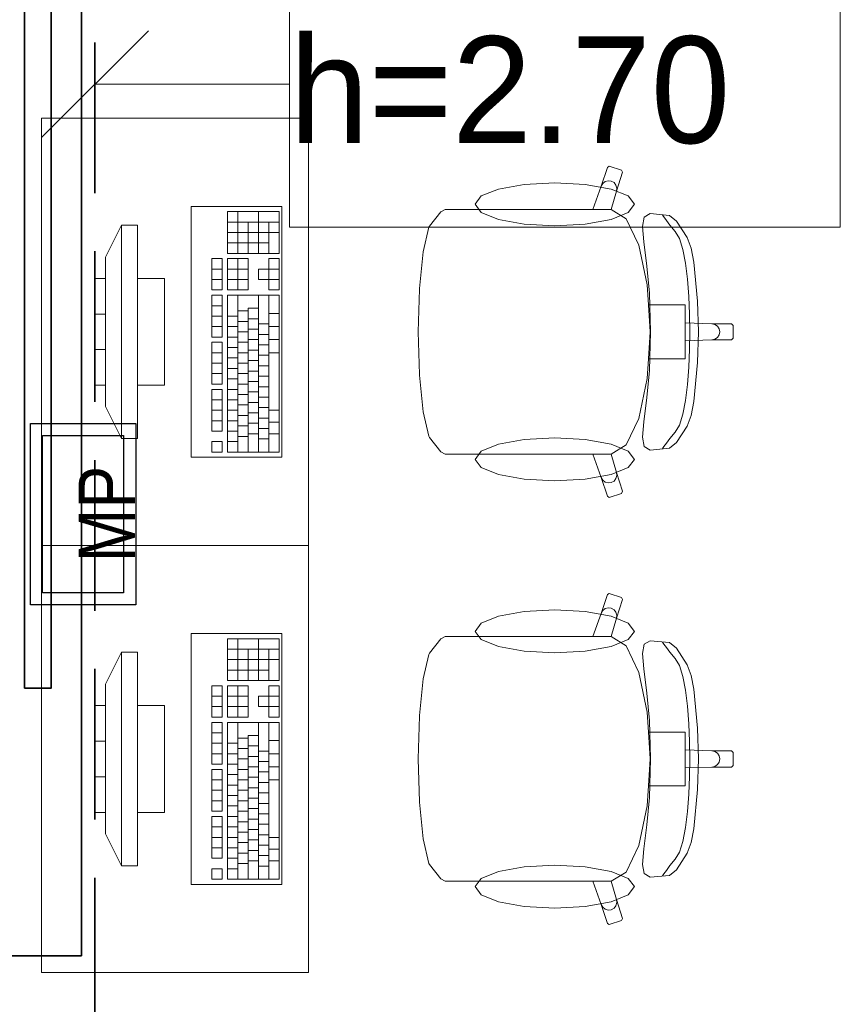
# Model space of a CAD drawing. Header units: millimetres. Extents: x 82175 to 237000, y 24756 to 471700.
# Tile 97 of 256: x 113379 to 114916, y 243901 to 245745. Entities that reach past the tile are written whole.
import ezdxf

# ---------------------------------------------------------------- set-up
doc = ezdxf.new("R2010")
doc.units = ezdxf.units.MM
doc.linetypes.add('Krawędzie ukryte', pattern=[3.912222, 2.822222, -1.09])
doc.layers.add('!! kanał podpoaraperowy z gniazdami', color=6, linetype='Continuous', lineweight=35)
doc.layers.add('\xa0♦elektryczne', color=1, linetype='Continuous', lineweight=30)
for name, color, linetype in [('#EL - Teletechnika', 3, 'Continuous'), ('2D - Rysunki i Obrazki', 8, 'Continuous'), ('Konstrukcja - Belki', 8, 'Continuous'), ('Opisy - Etykiety', 8, 'Continuous'), ('Wnętrze - Umeblowanie', 8, 'Continuous')]:
    doc.layers.add(name, color=color, linetype=linetype)
doc.styles.get("Standard").update_dxf_attribs({"font": 'arial.ttf'})
doc.styles.add('STYL_AUTOMATYCZNY_5', font='txt')

# ---------------------------------------------------------------- blocks, each defined once
blk = doc.blocks.new('MP1')
at = {"layer": '#EL - Teletechnika', "color": 1, "lineweight": 30}
blk.add_lwpolyline([(170, 0), (-170, 0), (-170, 197.2), (170, 197.2)], close=True, dxfattribs=at)
at = {"layer": '#EL - Teletechnika', "color": 7, "lineweight": 30}
blk.add_lwpolyline([(147.2, 22.8), (-147.2, 22.8), (-147.2, 174.4), (147.2, 174.4)], close=True, dxfattribs=at)
at = {"layer": '#EL - Teletechnika', "color": 1, "insert": (0, 54.2), "char_height": 12.023, "attachment_point": 5, "line_spacing_factor": 0.4}
blk.add_mtext('\\fArial Narrow|b0|i0;{\\H8.7679950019x;\\A1;MP}\\A1;\\fTahoma|b1|i0|c238;\\P', dxfattribs=at)

msp = doc.modelspace()

# ---------------------------------------------------------------- linework, layer by layer
at = {"layer": '!! kanał podpoaraperowy z gniazdami'}
msp.add_lwpolyline([(113388.3, 247358.5), (113388.3, 244493.5), (113438.3, 244493.5), (113438.3, 247358.5)], close=True, dxfattribs=at)
at = {"layer": '2D - Rysunki i Obrazki', "color": 8, "linetype": 'Continuous', "lineweight": 35, "ltscale": 100}
for p, q in [((113495, 243992.1), (113495, 247408.9)), ((113231.5, 243992.1), (113495, 243992.1))]:
    msp.add_line(p, q, dxfattribs=at)
at = {"layer": 'Konstrukcja - Belki', "color": 8, "linetype": 'Krawędzie ukryte', "lineweight": 35, "ltscale": 100}
msp.add_line((113520, 247658.9), (113520, 242708.9), dxfattribs=at)
at = {"layer": 'Opisy - Etykiety', "color": 8, "linetype": 'Continuous', "lineweight": 20, "ltscale": 100}
for p, q in [((113884.1, 245892.9), (113884.1, 245356.4)), ((114915.6, 245356.4), (114915.6, 245892.9)), ((113620, 245724.6), (113420, 245524.6)), ((113520, 245624.6), (113884.1, 245624.6)), ((113884.1, 245356.4), (114915.6, 245356.4))]:
    msp.add_line(p, q, dxfattribs=at)
at = {"layer": 'Wnętrze - Umeblowanie', "color": 8, "linetype": 'Continuous', "lineweight": 13, "ltscale": 100}
for p, q in [((114468, 245433.3), (114479.4, 245468.7)), ((114479.4, 245468.7), (114483.1, 245470.6)), ((114483.1, 245470.6), (114505.9, 245463.2)), ((114505.9, 245463.2), (114507.8, 245459.4)), ((114475.4, 245442.1), (114481, 245443.7)), ((114481, 245443.7), (114486.8, 245443)), ((114507.8, 245459.4), (114496.4, 245424)), ((114452.3, 245389.9), (114468, 245433.3)), ((114468, 245433.3), (114470.8, 245438.4)), ((114470.8, 245438.4), (114475.4, 245442.1)), ((114486.8, 245443), (114491.9, 245440.1)), ((114491.9, 245440.1), (114495.5, 245435.5)), ((114495.5, 245435.5), (114497.1, 245429.8)), ((114497.1, 245429.8), (114496.4, 245424)), ((114496.4, 245424), (114486.7, 245389.8)), ((114167.4, 245385.4), (114176, 245389.9)), ((114176, 245389.9), (114207.1, 245389.9)), ((114207.1, 245389.9), (114243.2, 245389.9)), ((114243.2, 245389.9), (114452.3, 245389.9)), ((114486.5, 245389.9), (114452.3, 245389.9)), ((114486.5, 245389.9), (114486.7, 245389.8)), ((114486.7, 245389.8), (114514.6, 245372.5)), ((113865.2, 245385.9), (113768.2, 245385.9)), ((113768.2, 245385.9), (113768.2, 245307.5)), ((113787.6, 245307.5), (113787.6, 245385.9)), ((113826.4, 245307.5), (113826.4, 245385.9)), ((113865.2, 245307.5), (113865.2, 245385.9)), ((114146.3, 245358.6), (114167.4, 245385.4)), ((114514.6, 245372.5), (114538.4, 245322.8)), ((114545.1, 245358.1), (114548.1, 245375.3)), ((114548.1, 245375.3), (114559.7, 245382)), ((114559.7, 245382), (114595.8, 245378.7)), ((114585.2, 245375.7), (114582.6, 245379.4)), ((114590.4, 245369.4), (114585.2, 245375.7)), ((114595.8, 245378.7), (114609, 245368.2)), ((113570, 245360.6), (113540, 245300.6)), ((113600, 245360.6), (113570, 245360.6)), ((113570, 245360.6), (113570, 244960.6)), ((113600, 244960.6), (113600, 245360.6)), ((113865.2, 245366.3), (113768.2, 245366.3)), ((113807, 245307.5), (113807, 245366.3)), ((113845.8, 245307.5), (113845.8, 245366.3)), ((114134.7, 245310.5), (114145.4, 245356.4)), ((114145.4, 245356.4), (114146.3, 245358.6)), ((114547.7, 245329.2), (114545.1, 245358.1)), ((114596.5, 245360.4), (114590.4, 245369.4)), ((114606.6, 245348.7), (114596.5, 245360.4)), ((114609, 245368.2), (114629, 245337.2)), ((113865.2, 245346.7), (113768.2, 245346.7)), ((114614.3, 245335.5), (114606.6, 245348.7)), ((114620.5, 245315.1), (114614.3, 245335.5)), ((114629, 245337.2), (114636.3, 245317.2)), ((113845.8, 245327.1), (113768.2, 245327.1)), ((114538.4, 245322.8), (114554.2, 245248.4)), ((114553.5, 245283.9), (114547.7, 245329.2)), ((114625.5, 245289.2), (114620.5, 245315.1)), ((114636.3, 245317.2), (114641.1, 245291.4)), ((113540, 245020.6), (113540, 245300.6)), ((113758.5, 245297.7), (113739.1, 245297.7)), ((113739.1, 245297.7), (113739.1, 245239)), ((113758.5, 245239), (113758.5, 245297.7)), ((113768.2, 245307.5), (113865.2, 245307.5)), ((113807, 245297.7), (113768.2, 245297.7)), ((113768.2, 245297.7), (113768.2, 245239)), ((113787.6, 245239), (113787.6, 245297.7)), ((113807, 245239), (113807, 245297.7)), ((113865.2, 245297.7), (113845.8, 245297.7)), ((113845.8, 245297.7), (113845.8, 245278.1)), ((113865.2, 245239), (113865.2, 245297.7)), ((114127.6, 245241.7), (114134.7, 245310.5)), ((113758.5, 245278.1), (113739.1, 245278.1)), ((113807, 245278.1), (113768.2, 245278.1)), ((113845.8, 245278.1), (113826.4, 245278.1)), ((113826.4, 245278.1), (113826.4, 245258.6)), ((113865.2, 245278.1), (113845.8, 245278.1)), ((113845.8, 245258.6), (113845.8, 245278.1)), ((114558.2, 245232.9), (114553.5, 245283.9)), ((114629.2, 245259.2), (114625.5, 245289.2)), ((114641.1, 245291.4), (114648.1, 245218.1)), ((113540, 245260.6), (113520, 245260.6)), ((113520, 245260.6), (113520, 245060.6)), ((113540, 245060.6), (113540, 245260.6)), ((113650, 245260.6), (113600, 245260.6)), ((113600, 245260.6), (113600, 245060.6)), ((113650, 245060.6), (113650, 245260.6)), ((113758.5, 245258.6), (113739.1, 245258.6)), ((113807, 245258.6), (113768.2, 245258.6)), ((113826.4, 245258.6), (113845.8, 245258.6)), ((113845.8, 245258.6), (113845.8, 245239)), ((113865.2, 245258.6), (113845.8, 245258.6)), ((114127.5, 245240.7), (114127.6, 245241.7)), ((114554.2, 245248.4), (114556.6, 245211)), ((114631.7, 245226.7), (114629.2, 245259.2)), ((113739.1, 245239), (113758.5, 245239)), ((113758.5, 245229.2), (113739.1, 245229.2)), ((113739.1, 245229.2), (113739.1, 245150.9)), ((113758.5, 245150.9), (113758.5, 245229.2)), ((113768.2, 245239), (113807, 245239)), ((113865.2, 245229.2), (113768.2, 245229.2)), ((113768.2, 245229.2), (113768.2, 244935.4)), ((113787.6, 244935.4), (113787.6, 245229.2)), ((113826.4, 244935.4), (113826.4, 245229.2)), ((113845.8, 245239), (113865.2, 245239)), ((113845.8, 244935.4), (113845.8, 245229.2)), ((113865.2, 244935.4), (113865.2, 245229.2)), ((114125, 245160.6), (114127.5, 245240.7)), ((114560.5, 245160.6), (114558.2, 245232.9)), ((114633.2, 245193.4), (114631.7, 245226.7)), ((113758.5, 245209.6), (113739.1, 245209.6)), ((113807, 244935.4), (113807, 245204.7)), ((113826.4, 245204.7), (113807, 245204.7)), ((114556.6, 245211), (114559.8, 245160.6)), ((114556.6, 245211), (114595.3, 245211)), ((114595.3, 245211), (114625.3, 245211)), ((114625.3, 245211), (114625.3, 245177.5)), ((114648.1, 245218.1), (114650.2, 245160.6)), ((113540, 245194), (113520, 245194)), ((113758.5, 245190), (113739.1, 245190)), ((113787.6, 245190), (113768.2, 245190)), ((113807, 245199.8), (113787.6, 245199.8)), ((113865.2, 245194.9), (113845.8, 245194.9)), ((114633.6, 245160.6), (114633.2, 245193.4)), ((113758.5, 245170.4), (113739.1, 245170.4)), ((113787.6, 245170.4), (113768.2, 245170.4)), ((113807, 245180.2), (113787.6, 245180.2)), ((113826.4, 245185.1), (113807, 245185.1)), ((113845.8, 245175.3), (113826.4, 245175.3)), ((113865.2, 245170.4), (113845.8, 245170.4)), ((114625.3, 245177.5), (114625.3, 245160.6)), ((114625.3, 245177.5), (114675.1, 245175.7)), ((114675.1, 245175.7), (114680.8, 245174.6)), ((114675.1, 245175.7), (114712, 245175.7)), ((114680.8, 245174.6), (114685.7, 245171.3)), ((114685.7, 245171.3), (114688.9, 245166.4)), ((114712, 245175.7), (114715, 245172.7)), ((114715, 245172.7), (114715, 245160.6)), ((113739.1, 245150.9), (113758.5, 245150.9)), ((113787.6, 245150.9), (113768.2, 245150.9)), ((113807, 245160.6), (113787.6, 245160.6)), ((113826.4, 245165.5), (113807, 245165.5)), ((113845.8, 245155.7), (113826.4, 245155.7)), ((114125, 245160.6), (114127.5, 245080.6)), ((114556.6, 245110.3), (114559.8, 245160.6)), ((114560.5, 245160.6), (114558.2, 245088.3)), ((114625.3, 245143.8), (114625.3, 245160.6)), ((114633.6, 245160.6), (114633.2, 245127.9)), ((114648.1, 245103.1), (114650.2, 245160.6)), ((114680.8, 245146.7), (114685.7, 245150)), ((114685.7, 245150), (114688.9, 245154.9)), ((114688.9, 245166.4), (114690.1, 245160.6)), ((114688.9, 245154.9), (114690.1, 245160.6)), ((114715, 245148.6), (114715, 245160.6)), ((113758.5, 245141.1), (113739.1, 245141.1)), ((113739.1, 245141.1), (113739.1, 245062.7)), ((113758.5, 245062.7), (113758.5, 245141.1)), ((113787.6, 245131.3), (113768.2, 245131.3)), ((113807, 245141.1), (113787.6, 245141.1)), ((113826.4, 245146), (113807, 245146)), ((113845.8, 245136.2), (113826.4, 245136.2)), ((113865.2, 245146), (113845.8, 245146)), ((114625.3, 245143.8), (114675.1, 245145.5)), ((114625.3, 245110.3), (114625.3, 245143.8)), ((114675.1, 245145.5), (114680.8, 245146.7)), ((114675.1, 245145.5), (114712, 245145.5)), ((114712, 245145.5), (114715, 245148.6)), ((113540, 245127.3), (113520, 245127.3)), ((113758.5, 245121.5), (113739.1, 245121.5)), ((113807, 245121.5), (113787.6, 245121.5)), ((113826.4, 245126.4), (113807, 245126.4)), ((113845.8, 245116.6), (113826.4, 245116.6)), ((113865.2, 245121.5), (113845.8, 245121.5)), ((114633.2, 245127.9), (114631.7, 245094.6)), ((113758.5, 245101.9), (113739.1, 245101.9)), ((113787.6, 245111.7), (113768.2, 245111.7)), ((113807, 245101.9), (113787.6, 245101.9)), ((113826.4, 245106.8), (113807, 245106.8)), ((113845.8, 245097), (113826.4, 245097)), ((114554.2, 245072.9), (114556.6, 245110.3)), ((114556.6, 245110.3), (114595.3, 245110.3)), ((114595.3, 245110.3), (114625.3, 245110.3)), ((114631.7, 245094.6), (114629.2, 245062.1)), ((114641.1, 245029.9), (114648.1, 245103.1)), ((113758.5, 245082.3), (113739.1, 245082.3)), ((113787.6, 245092.1), (113768.2, 245092.1)), ((113807, 245082.3), (113787.6, 245082.3)), ((113826.4, 245087.2), (113807, 245087.2)), ((113845.8, 245077.4), (113826.4, 245077.4)), ((114127.5, 245080.6), (114127.6, 245079.5)), ((114127.6, 245079.5), (114134.7, 245010.8)), ((114558.2, 245088.3), (114553.5, 245037.4)), ((113520, 245060.6), (113540, 245060.6)), ((113600, 245060.6), (113650, 245060.6)), ((113739.1, 245062.7), (113758.5, 245062.7)), ((113787.6, 245072.5), (113768.2, 245072.5)), ((113807, 245062.7), (113787.6, 245062.7)), ((113826.4, 245067.6), (113807, 245067.6)), ((113845.8, 245057.8), (113826.4, 245057.8)), ((114538.4, 244998.5), (114554.2, 245072.9)), ((114629.2, 245062.1), (114625.5, 245032.1)), ((113758.5, 245052.9), (113739.1, 245052.9)), ((113739.1, 245052.9), (113739.1, 244974.6)), ((113758.5, 244974.6), (113758.5, 245052.9)), ((113787.6, 245052.9), (113768.2, 245052.9)), ((113807, 245043.1), (113787.6, 245043.1)), ((113826.4, 245048), (113807, 245048)), ((113845.8, 245038.2), (113826.4, 245038.2)), ((113570, 244960.6), (113540, 245020.6)), ((113758.5, 245033.4), (113739.1, 245033.4)), ((113787.6, 245033.4), (113768.2, 245033.4)), ((113807, 245023.6), (113787.6, 245023.6)), ((113826.4, 245028.5), (113807, 245028.5)), ((114553.5, 245037.4), (114547.7, 244992.1)), ((114625.5, 245032.1), (114620.5, 245006.2)), ((114636.3, 245004.1), (114641.1, 245029.9)), ((113758.5, 245013.8), (113739.1, 245013.8)), ((113787.6, 245013.8), (113768.2, 245013.8)), ((113807, 245004), (113787.6, 245004)), ((113826.4, 245008.9), (113807, 245008.9)), ((113845.8, 245018.7), (113826.4, 245018.7)), ((113865.2, 245013.8), (113845.8, 245013.8)), ((114134.7, 245010.8), (114145.4, 244964.9)), ((114620.5, 245006.2), (114614.3, 244985.8)), ((114629, 244984.1), (114636.3, 245004.1)), ((113758.5, 244994.2), (113739.1, 244994.2)), ((113787.6, 244994.2), (113768.2, 244994.2)), ((113807, 244984.4), (113787.6, 244984.4)), ((113826.4, 244989.3), (113807, 244989.3)), ((113845.8, 244999.1), (113826.4, 244999.1)), ((113865.2, 244991.7), (113845.8, 244991.7)), ((114514.6, 244948.8), (114538.4, 244998.5)), ((114547.7, 244992.1), (114545.1, 244963.2)), ((114614.3, 244985.8), (114606.6, 244972.6)), ((114609, 244953.1), (114629, 244984.1)), ((113739.1, 244974.6), (113758.5, 244974.6)), ((113787.6, 244974.6), (113768.2, 244974.6)), ((113807, 244964.8), (113787.6, 244964.8)), ((113826.4, 244969.7), (113807, 244969.7)), ((113845.8, 244979.5), (113826.4, 244979.5)), ((113865.2, 244969.7), (113845.8, 244969.7)), ((114145.4, 244964.9), (114146.3, 244962.7)), ((114606.6, 244972.6), (114596.5, 244960.9)), ((113570, 244960.6), (113600, 244960.6)), ((113758.5, 244955), (113739.1, 244955)), ((113739.1, 244955), (113739.1, 244935.4)), ((113758.5, 244935.4), (113758.5, 244955)), ((113787.6, 244955), (113768.2, 244955)), ((113845.8, 244959.9), (113826.4, 244959.9)), ((114146.3, 244962.7), (114167.4, 244935.9)), ((114486.7, 244931.5), (114514.6, 244948.8)), ((114545.1, 244963.2), (114548.1, 244946)), ((114548.1, 244946), (114559.7, 244939.2)), ((114590.4, 244951.9), (114585.2, 244945.6)), ((114596.5, 244960.9), (114590.4, 244951.9)), ((114595.8, 244942.5), (114609, 244953.1)), ((113739.1, 244935.4), (113758.5, 244935.4)), ((113768.2, 244935.4), (113865.2, 244935.4)), ((114167.4, 244935.9), (114176, 244931.4)), ((114176, 244931.4), (114207.1, 244931.4)), ((114207.1, 244931.4), (114243.2, 244931.4)), ((114243.2, 244931.4), (114452.3, 244931.4)), ((114486.5, 244931.4), (114452.3, 244931.4)), ((114452.3, 244931.4), (114468, 244888)), ((114486.5, 244931.4), (114486.7, 244931.5)), ((114496.4, 244897.3), (114486.7, 244931.5)), ((114559.7, 244939.2), (114595.8, 244942.5)), ((114585.2, 244945.6), (114582.6, 244941.9)), ((114495.5, 244885.8), (114497.1, 244891.5)), ((114497.1, 244891.5), (114496.4, 244897.3)), ((114507.8, 244861.9), (114496.4, 244897.3)), ((114468, 244888), (114470.8, 244882.9)), ((114468, 244888), (114479.4, 244852.6)), ((114470.8, 244882.9), (114475.4, 244879.2)), ((114475.4, 244879.2), (114481, 244877.6)), ((114481, 244877.6), (114486.8, 244878.3)), ((114486.8, 244878.3), (114491.9, 244881.2)), ((114491.9, 244881.2), (114495.5, 244885.8)), ((114483.1, 244850.6), (114505.9, 244858.1)), ((114505.9, 244858.1), (114507.8, 244861.9)), ((114479.4, 244852.6), (114483.1, 244850.6)), ((114479.4, 244668.7), (114483.1, 244670.6)), ((114483.1, 244670.6), (114505.9, 244663.2)), ((114468, 244633.3), (114479.4, 244668.7)), ((114507.8, 244659.4), (114496.4, 244624)), ((114505.9, 244663.2), (114507.8, 244659.4)), ((114452.3, 244589.9), (114468, 244633.3)), ((114468, 244633.3), (114470.8, 244638.4)), ((114470.8, 244638.4), (114475.4, 244642.1)), ((114475.4, 244642.1), (114481, 244643.7)), ((114481, 244643.7), (114486.8, 244643)), ((114486.8, 244643), (114491.9, 244640.1)), ((114491.9, 244640.1), (114495.5, 244635.5)), ((114495.5, 244635.5), (114497.1, 244629.8)), ((114496.4, 244624), (114486.7, 244589.8)), ((114497.1, 244629.8), (114496.4, 244624)), ((113865.2, 244585.9), (113768.2, 244585.9)), ((113768.2, 244585.9), (113768.2, 244507.5)), ((113787.6, 244507.5), (113787.6, 244585.9)), ((113826.4, 244507.5), (113826.4, 244585.9)), ((113865.2, 244507.5), (113865.2, 244585.9)), ((114146.3, 244558.6), (114167.4, 244585.4)), ((114167.4, 244585.4), (114176, 244589.9)), ((114176, 244589.9), (114207.1, 244589.9)), ((114207.1, 244589.9), (114243.2, 244589.9)), ((114243.2, 244589.9), (114452.3, 244589.9)), ((114486.5, 244589.9), (114452.3, 244589.9)), ((114486.5, 244589.9), (114486.7, 244589.8)), ((114486.7, 244589.8), (114514.6, 244572.5)), ((114548.1, 244575.3), (114559.7, 244582)), ((114559.7, 244582), (114595.8, 244578.7)), ((114585.2, 244575.7), (114582.6, 244579.4)), ((114595.8, 244578.7), (114609, 244568.2)), ((113570, 244560.6), (113540, 244500.6)), ((113600, 244560.6), (113570, 244560.6)), ((113570, 244560.6), (113570, 244160.6)), ((113600, 244160.6), (113600, 244560.6)), ((113865.2, 244566.3), (113768.2, 244566.3)), ((113807, 244507.5), (113807, 244566.3)), ((113845.8, 244507.5), (113845.8, 244566.3)), ((114145.4, 244556.4), (114146.3, 244558.6)), ((114514.6, 244572.5), (114538.4, 244522.8)), ((114545.1, 244558.1), (114548.1, 244575.3)), ((114590.4, 244569.4), (114585.2, 244575.7)), ((114596.5, 244560.4), (114590.4, 244569.4)), ((114606.6, 244548.7), (114596.5, 244560.4)), ((114609, 244568.2), (114629, 244537.2)), ((113865.2, 244546.7), (113768.2, 244546.7)), ((114134.7, 244510.5), (114145.4, 244556.4)), ((114547.7, 244529.2), (114545.1, 244558.1)), ((114614.3, 244535.5), (114606.6, 244548.7)), ((113845.8, 244527.1), (113768.2, 244527.1)), ((114538.4, 244522.8), (114554.2, 244448.4)), ((114553.5, 244483.9), (114547.7, 244529.2)), ((114620.5, 244515.1), (114614.3, 244535.5)), ((114629, 244537.2), (114636.3, 244517.2)), ((113768.2, 244507.5), (113865.2, 244507.5)), ((114127.6, 244441.7), (114134.7, 244510.5)), ((114625.5, 244489.2), (114620.5, 244515.1)), ((114636.3, 244517.2), (114641.1, 244491.4)), ((113540, 244220.6), (113540, 244500.6)), ((113758.5, 244497.7), (113739.1, 244497.7)), ((113739.1, 244497.7), (113739.1, 244439)), ((113758.5, 244439), (113758.5, 244497.7)), ((113807, 244497.7), (113768.2, 244497.7)), ((113768.2, 244497.7), (113768.2, 244439)), ((113787.6, 244439), (113787.6, 244497.7)), ((113807, 244439), (113807, 244497.7)), ((113865.2, 244497.7), (113845.8, 244497.7)), ((113845.8, 244497.7), (113845.8, 244478.1)), ((113865.2, 244439), (113865.2, 244497.7)), ((114629.2, 244459.2), (114625.5, 244489.2)), ((114641.1, 244491.4), (114648.1, 244418.1)), ((113758.5, 244478.1), (113739.1, 244478.1)), ((113807, 244478.1), (113768.2, 244478.1)), ((113845.8, 244478.1), (113826.4, 244478.1)), ((113826.4, 244478.1), (113826.4, 244458.6)), ((113865.2, 244478.1), (113845.8, 244478.1)), ((113845.8, 244458.6), (113845.8, 244478.1)), ((114558.2, 244432.9), (114553.5, 244483.9)), ((113540, 244460.6), (113520, 244460.6)), ((113520, 244460.6), (113520, 244260.6)), ((113540, 244260.6), (113540, 244460.6)), ((113650, 244460.6), (113600, 244460.6)), ((113600, 244460.6), (113600, 244260.6)), ((113650, 244260.6), (113650, 244460.6)), ((113758.5, 244458.6), (113739.1, 244458.6)), ((113807, 244458.6), (113768.2, 244458.6)), ((113826.4, 244458.6), (113845.8, 244458.6)), ((113845.8, 244458.6), (113845.8, 244439)), ((113865.2, 244458.6), (113845.8, 244458.6)), ((114554.2, 244448.4), (114556.6, 244411)), ((114631.7, 244426.7), (114629.2, 244459.2)), ((113739.1, 244439), (113758.5, 244439)), ((113768.2, 244439), (113807, 244439)), ((113845.8, 244439), (113865.2, 244439)), ((114125, 244360.6), (114127.5, 244440.7)), ((114127.5, 244440.7), (114127.6, 244441.7)), ((114560.5, 244360.6), (114558.2, 244432.9)), ((113758.5, 244429.2), (113739.1, 244429.2)), ((113739.1, 244429.2), (113739.1, 244350.9)), ((113758.5, 244350.9), (113758.5, 244429.2)), ((113865.2, 244429.2), (113768.2, 244429.2)), ((113768.2, 244429.2), (113768.2, 244135.4)), ((113787.6, 244135.4), (113787.6, 244429.2)), ((113826.4, 244135.4), (113826.4, 244429.2)), ((113845.8, 244135.4), (113845.8, 244429.2)), ((113865.2, 244135.4), (113865.2, 244429.2)), ((114556.6, 244411), (114559.8, 244360.6)), ((114556.6, 244411), (114595.3, 244411)), ((114595.3, 244411), (114625.3, 244411)), ((114625.3, 244411), (114625.3, 244377.5)), ((114633.2, 244393.4), (114631.7, 244426.7)), ((114648.1, 244418.1), (114650.2, 244360.6)), ((113540, 244394), (113520, 244394)), ((113758.5, 244409.6), (113739.1, 244409.6)), ((113807, 244399.8), (113787.6, 244399.8)), ((113807, 244135.4), (113807, 244404.7)), ((113826.4, 244404.7), (113807, 244404.7)), ((113865.2, 244394.9), (113845.8, 244394.9)), ((114633.6, 244360.6), (114633.2, 244393.4)), ((113758.5, 244390), (113739.1, 244390)), ((113787.6, 244390), (113768.2, 244390)), ((113807, 244380.2), (113787.6, 244380.2)), ((113826.4, 244385.1), (113807, 244385.1)), ((113845.8, 244375.3), (113826.4, 244375.3)), ((114625.3, 244377.5), (114625.3, 244360.6)), ((114625.3, 244377.5), (114675.1, 244375.7)), ((114675.1, 244375.7), (114680.8, 244374.6)), ((114675.1, 244375.7), (114712, 244375.7)), ((114680.8, 244374.6), (114685.7, 244371.3)), ((114712, 244375.7), (114715, 244372.7)), ((113758.5, 244370.4), (113739.1, 244370.4)), ((113787.6, 244370.4), (113768.2, 244370.4)), ((113807, 244360.6), (113787.6, 244360.6)), ((113826.4, 244365.5), (113807, 244365.5)), ((113845.8, 244355.7), (113826.4, 244355.7)), ((113865.2, 244370.4), (113845.8, 244370.4)), ((114125, 244360.6), (114127.5, 244280.6)), ((114556.6, 244310.3), (114559.8, 244360.6)), ((114560.5, 244360.6), (114558.2, 244288.3)), ((114625.3, 244343.8), (114625.3, 244360.6)), ((114633.6, 244360.6), (114633.2, 244327.9)), ((114648.1, 244303.1), (114650.2, 244360.6)), ((114685.7, 244371.3), (114688.9, 244366.4)), ((114688.9, 244366.4), (114690.1, 244360.6)), ((114688.9, 244354.9), (114690.1, 244360.6)), ((114715, 244372.7), (114715, 244360.6)), ((114715, 244348.6), (114715, 244360.6)), ((113739.1, 244350.9), (113758.5, 244350.9)), ((113758.5, 244341.1), (113739.1, 244341.1)), ((113739.1, 244341.1), (113739.1, 244262.7)), ((113758.5, 244262.7), (113758.5, 244341.1)), ((113787.6, 244350.9), (113768.2, 244350.9)), ((113807, 244341.1), (113787.6, 244341.1)), ((113826.4, 244346), (113807, 244346)), ((113865.2, 244346), (113845.8, 244346)), ((114625.3, 244343.8), (114675.1, 244345.5)), ((114625.3, 244310.3), (114625.3, 244343.8)), ((114675.1, 244345.5), (114680.8, 244346.7)), ((114675.1, 244345.5), (114712, 244345.5)), ((114680.8, 244346.7), (114685.7, 244350)), ((114685.7, 244350), (114688.9, 244354.9)), ((114712, 244345.5), (114715, 244348.6)), ((113540, 244327.3), (113520, 244327.3)), ((113758.5, 244321.5), (113739.1, 244321.5)), ((113787.6, 244331.3), (113768.2, 244331.3)), ((113807, 244321.5), (113787.6, 244321.5)), ((113826.4, 244326.4), (113807, 244326.4)), ((113845.8, 244336.2), (113826.4, 244336.2)), ((113865.2, 244321.5), (113845.8, 244321.5)), ((114633.2, 244327.9), (114631.7, 244294.6)), ((113758.5, 244301.9), (113739.1, 244301.9)), ((113787.6, 244311.7), (113768.2, 244311.7)), ((113807, 244301.9), (113787.6, 244301.9)), ((113826.4, 244306.8), (113807, 244306.8)), ((113845.8, 244316.6), (113826.4, 244316.6)), ((114554.2, 244272.9), (114556.6, 244310.3)), ((114556.6, 244310.3), (114595.3, 244310.3)), ((114595.3, 244310.3), (114625.3, 244310.3)), ((114641.1, 244229.9), (114648.1, 244303.1)), ((113758.5, 244282.3), (113739.1, 244282.3)), ((113787.6, 244292.1), (113768.2, 244292.1)), ((113807, 244282.3), (113787.6, 244282.3)), ((113826.4, 244287.2), (113807, 244287.2)), ((113845.8, 244297), (113826.4, 244297)), ((114558.2, 244288.3), (114553.5, 244237.4)), ((114631.7, 244294.6), (114629.2, 244262.1)), ((113787.6, 244272.5), (113768.2, 244272.5)), ((113826.4, 244267.6), (113807, 244267.6)), ((113845.8, 244277.4), (113826.4, 244277.4)), ((114127.5, 244280.6), (114127.6, 244279.5)), ((114127.6, 244279.5), (114134.7, 244210.8)), ((114538.4, 244198.5), (114554.2, 244272.9)), ((113520, 244260.6), (113540, 244260.6)), ((113600, 244260.6), (113650, 244260.6)), ((113739.1, 244262.7), (113758.5, 244262.7)), ((113758.5, 244252.9), (113739.1, 244252.9)), ((113739.1, 244252.9), (113739.1, 244174.6)), ((113758.5, 244174.6), (113758.5, 244252.9)), ((113787.6, 244252.9), (113768.2, 244252.9)), ((113807, 244262.7), (113787.6, 244262.7)), ((113826.4, 244248), (113807, 244248)), ((113845.8, 244257.8), (113826.4, 244257.8)), ((114629.2, 244262.1), (114625.5, 244232.1)), ((113758.5, 244233.4), (113739.1, 244233.4)), ((113787.6, 244233.4), (113768.2, 244233.4)), ((113807, 244243.1), (113787.6, 244243.1)), ((113826.4, 244228.5), (113807, 244228.5)), ((113845.8, 244238.2), (113826.4, 244238.2)), ((114553.5, 244237.4), (114547.7, 244192.1)), ((114625.5, 244232.1), (114620.5, 244206.2)), ((114636.3, 244204.1), (114641.1, 244229.9)), ((113570, 244160.6), (113540, 244220.6)), ((113758.5, 244213.8), (113739.1, 244213.8)), ((113787.6, 244213.8), (113768.2, 244213.8)), ((113807, 244223.6), (113787.6, 244223.6)), ((113826.4, 244208.9), (113807, 244208.9)), ((113845.8, 244218.7), (113826.4, 244218.7)), ((113865.2, 244213.8), (113845.8, 244213.8)), ((114134.7, 244210.8), (114145.4, 244164.9)), ((113758.5, 244194.2), (113739.1, 244194.2)), ((113787.6, 244194.2), (113768.2, 244194.2)), ((113807, 244204), (113787.6, 244204)), ((113845.8, 244199.1), (113826.4, 244199.1)), ((113865.2, 244191.7), (113845.8, 244191.7)), ((114514.6, 244148.8), (114538.4, 244198.5)), ((114547.7, 244192.1), (114545.1, 244163.2)), ((114620.5, 244206.2), (114614.3, 244185.8)), ((114629, 244184.1), (114636.3, 244204.1)), ((113739.1, 244174.6), (113758.5, 244174.6)), ((113787.6, 244174.6), (113768.2, 244174.6)), ((113807, 244184.4), (113787.6, 244184.4)), ((113826.4, 244189.3), (113807, 244189.3)), ((113845.8, 244179.5), (113826.4, 244179.5)), ((114606.6, 244172.6), (114596.5, 244160.9)), ((114614.3, 244185.8), (114606.6, 244172.6)), ((114609, 244153.1), (114629, 244184.1)), ((113570, 244160.6), (113600, 244160.6)), ((113758.5, 244155), (113739.1, 244155)), ((113739.1, 244155), (113739.1, 244135.4)), ((113758.5, 244135.4), (113758.5, 244155)), ((113787.6, 244155), (113768.2, 244155)), ((113807, 244164.8), (113787.6, 244164.8)), ((113826.4, 244169.7), (113807, 244169.7)), ((113845.8, 244159.9), (113826.4, 244159.9)), ((113865.2, 244169.7), (113845.8, 244169.7)), ((114145.4, 244164.9), (114146.3, 244162.7)), ((114146.3, 244162.7), (114167.4, 244135.9)), ((114545.1, 244163.2), (114548.1, 244146)), ((114596.5, 244160.9), (114590.4, 244151.9)), ((114595.8, 244142.5), (114609, 244153.1)), ((113739.1, 244135.4), (113758.5, 244135.4)), ((113768.2, 244135.4), (113865.2, 244135.4)), ((114167.4, 244135.9), (114176, 244131.4)), ((114486.7, 244131.5), (114514.6, 244148.8)), ((114548.1, 244146), (114559.7, 244139.2)), ((114559.7, 244139.2), (114595.8, 244142.5)), ((114585.2, 244145.6), (114582.6, 244141.9)), ((114590.4, 244151.9), (114585.2, 244145.6)), ((114176, 244131.4), (114207.1, 244131.4)), ((114207.1, 244131.4), (114243.2, 244131.4)), ((114243.2, 244131.4), (114452.3, 244131.4)), ((114486.5, 244131.4), (114452.3, 244131.4)), ((114452.3, 244131.4), (114468, 244088)), ((114486.5, 244131.4), (114486.7, 244131.5)), ((114496.4, 244097.3), (114486.7, 244131.5)), ((114468, 244088), (114470.8, 244082.9)), ((114468, 244088), (114479.4, 244052.6)), ((114470.8, 244082.9), (114475.4, 244079.2)), ((114475.4, 244079.2), (114481, 244077.6)), ((114486.8, 244078.3), (114491.9, 244081.2)), ((114491.9, 244081.2), (114495.5, 244085.8)), ((114495.5, 244085.8), (114497.1, 244091.5)), ((114497.1, 244091.5), (114496.4, 244097.3)), ((114507.8, 244061.9), (114496.4, 244097.3)), ((114481, 244077.6), (114486.8, 244078.3)), ((114505.9, 244058.1), (114507.8, 244061.9)), ((114479.4, 244052.6), (114483.1, 244050.6)), ((114483.1, 244050.6), (114505.9, 244058.1))]:
    msp.add_line(p, q, dxfattribs=at)
at = {"layer": 'Wnętrze - Umeblowanie', "color": 8, "linetype": 'Continuous', "lineweight": 13, "ltscale": 100, "flags": 128}
for points in [[(113420, 244760.6), (113420, 245560.6), (113920, 245560.6), (113920, 244760.6)], [(114380.9, 245439.9), (114438, 245436.8), (114486.3, 245428.1), (114518.6, 245415.1), (114530, 245399.6), (114518.6, 245384.2), (114486.3, 245371.2), (114438, 245362.5), (114380.9, 245359.4), (114323.9, 245362.5), (114275.6, 245371.2), (114243.3, 245384.2), (114231.9, 245399.6), (114243.3, 245415.1), (114275.6, 245428.1), (114323.9, 245436.8)], [(113700, 244925.6), (113870, 244925.6), (113870, 245395.6), (113700, 245395.6)], [(114380.9, 244881.4), (114438, 244884.4), (114486.3, 244893.2), (114518.6, 244906.2), (114530, 244921.6), (114518.6, 244937), (114486.3, 244950.1), (114438, 244958.8), (114380.9, 244961.9), (114323.9, 244958.8), (114275.6, 244950.1), (114243.3, 244937), (114231.9, 244921.6), (114243.3, 244906.2), (114275.6, 244893.2), (114323.9, 244884.4)], [(113420, 243960.6), (113420, 244760.6), (113920, 244760.6), (113920, 243960.6)], [(114380.9, 244639.9), (114438, 244636.8), (114486.3, 244628.1), (114518.6, 244615.1), (114530, 244599.6), (114518.6, 244584.2), (114486.3, 244571.2), (114438, 244562.5), (114380.9, 244559.4), (114323.9, 244562.5), (114275.6, 244571.2), (114243.3, 244584.2), (114231.9, 244599.6), (114243.3, 244615.1), (114275.6, 244628.1), (114323.9, 244636.8)], [(113700, 244125.6), (113870, 244125.6), (113870, 244595.6), (113700, 244595.6)], [(114380.9, 244081.4), (114438, 244084.4), (114486.3, 244093.2), (114518.6, 244106.2), (114530, 244121.6), (114518.6, 244137), (114486.3, 244150.1), (114438, 244158.8), (114380.9, 244161.9), (114323.9, 244158.8), (114275.6, 244150.1), (114243.3, 244137), (114231.9, 244121.6), (114243.3, 244106.2), (114275.6, 244093.2), (114323.9, 244084.4)]]:
    msp.add_lwpolyline(points, close=True, dxfattribs=at)

# ---------------------------------------------------------------- block references
at = {"layer": '\xa0♦elektryczne', "rotation": 90}
msp.add_blockref('MP1', (113596.5, 244819.2), dxfattribs=at)

# ---------------------------------------------------------------- texts
at = {"layer": 'Opisy - Etykiety', "color": 8, "linetype": 'Continuous', "lineweight": 20, "insert": (113884.1, 245612.7), "char_height": 200, "attachment_point": 4, "style": 'STYL_AUTOMATYCZNY_5'}
msp.add_mtext('\\A1;{\\pql;\\fGeneva|b0|i0|c0|p0;\\W1.000000;h=\\fGeneva CE|b0|i0|c0|p0;\\W1.000000;2.\\fGeneva CE|b0|i0|c0|p0;\\W1.000000;7\\fGeneva CE|b0|i0|c0|p0;\\W1.000000;0}', dxfattribs=at)

doc.saveas('drawing.dxf')
